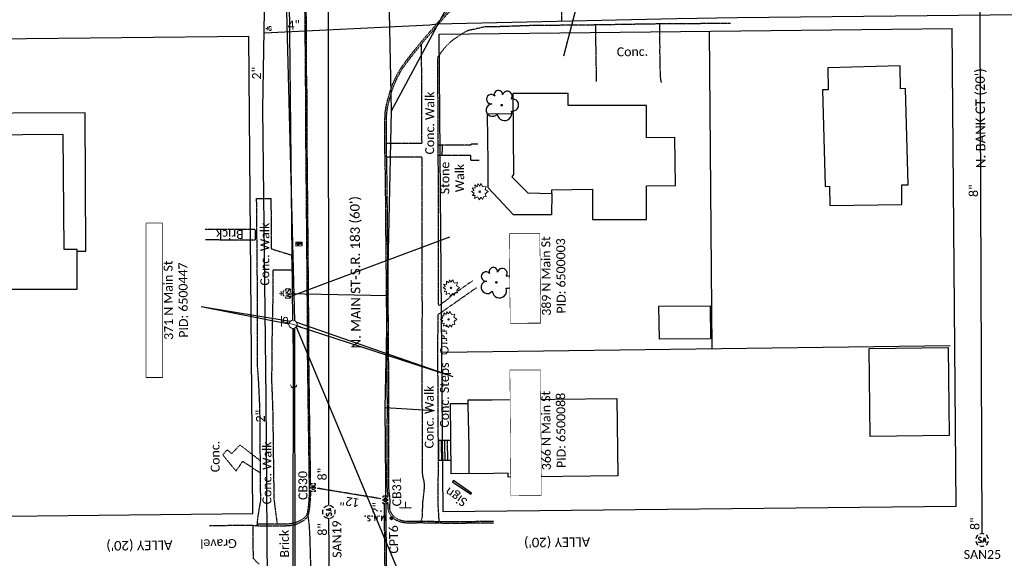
# Model space of a CAD drawing. Header units: feet. Extents: x 2296871 to 2305194, y 360020 to 364238.
# Tile 26 of 55: x 2301696 to 2302006, y 362025 to 362195. Entities that reach past the tile are written whole.
import ezdxf
from ezdxf.enums import TextEntityAlignment as Align

# ---------------------------------------------------------------- set-up
doc = ezdxf.new("R2010")
doc.units = ezdxf.units.FT
doc.header["$MEASUREMENT"] = 0
doc.set_wipeout_variables(frame=1)
for name, pattern in [('2', [0.1, 0.06, -0.04]), ('foctvex', [0]), ('gasex', [0]), ('OhDOT_USTN1', [0.055, 0.014, -0.041]), ('OhDOT_USTN3', [0.22, 0.165, -0.055]), ('OhDOT_USTN5', [0.11, 0.055, -0.055]), ('ohelecex', [0]), ('ohteleex', [0]), ('rowex', [0]), ('sanex', [0]), ('waterex', [0])]:
    doc.linetypes.add(name, pattern=pattern)
for name, color, linetype in [('BD_X_Building', 231, 'Continuous'), ('BD_X_Porch_or_Deck', 7, 'Continuous'), ('DR_X_Cells', 121, 'Continuous'), ('DR_X_Storm_Sewer', 151, 'OhDOT_USTN5'), ('DR_X_Text', 7, 'Continuous'), ('DV_X_Property_Line', 7, 'Continuous'), ('PV_X_Curb', 120, 'OhDOT_USTN1'), ('PV_X_Driveway', 7, 'OhDOT_USTN5'), ('PV_X_EOP', 7, 'OhDOT_USTN3'), ('PV_X_Steps', 120, 'OhDOT_USTN1'), ('PV_X_Text', 7, 'Continuous'), ('PV_X_Walk', 120, 'OhDOT_USTN5'), ('RD_X_Cells', 7, 'Continuous'), ('RW_X_Fee_RW', 6, 'rowex'), ('RW_X_Text', 7, 'Continuous'), ('SN_X_Private', 40, 'Continuous'), ('SN_X_Public', 3, 'Continuous'), ('SN_X_Text', 7, 'Continuous'), ('SV_P_Control_Cells_Set', 7, 'Continuous'), ('SV_X_Mon_Cells_Found', 7, 'Continuous'), ('SV_X_Text', 7, 'Continuous'), ('SV_X_Text_Name', 7, 'Continuous'), ('SV_X_Text_Name_MASK', 7, 'Continuous'), ('UT_X_Electric_Cells', 1, 'Continuous'), ('UT_X_Gas', 2, 'gasex'), ('UT_X_Gas_Cells', 2, 'Continuous'), ('UT_X_Gas_Service_Line', 2, '2'), ('UT_X_Gas_Text', 7, 'Continuous'), ('UT_X_Misc_Cells', 7, 'Continuous'), ('UT_X_Overhead_Electric', 1, 'ohelecex'), ('UT_X_Overhead_Telecom', 30, 'ohteleex'), ('UT_X_Sanitary_Cells', 3, 'Continuous'), ('UT_X_Sanitary_Line', 3, 'sanex'), ('UT_X_Sanitary_Text', 7, 'Continuous'), ('UT_X_Water', 133, 'waterex'), ('UT_X_Water_Cells', 131, 'Continuous'), ('VG_X_Cells', 3, 'Continuous')]:
    doc.layers.add(name, color=color, linetype=linetype)
doc.styles.add('Simplex Normal (0.14)', font='calibri.ttf', dxfattribs={"height": 0.14})
doc.styles.add('Straight Normal (0.14) Font 30', font='calibri.ttf', dxfattribs={"height": 0.14})
doc.styles.add('Straight-Normal', font='calibri.ttf', dxfattribs={"height": 0.14})

# ---------------------------------------------------------------- blocks, each defined once
blk = doc.blocks.new('smh')
at = {"linetype": 'Continuous', "flags": 128}
for points in [[(-0.33, 0.69), (-0.36, 0.71), (-0.4, 0.74), (-0.51, 0.78), (-0.65, 0.8), (-0.75, 0.8), (-0.79, 0.8), (-0.95, 0.76), (-1.09, 0.69), (-1.18, 0.59), (-1.2, 0.49), (-1.2, 0.41), (-1.18, 0.31), (-1.08, 0.22), (-0.38, -0.16), (-0.32, -0.21), (-0.29, -0.26), (-0.27, -0.33), (-0.27, -0.41), (-0.28, -0.48), (-0.29, -0.53), (-0.32, -0.6), (-0.34, -0.65), (-0.37, -0.69), (-0.41, -0.72), (-0.45, -0.75), (-0.5, -0.77), (-0.53, -0.79), (-0.65, -0.8), (-0.82, -0.8), (-0.94, -0.77), (-1.1, -0.69), (-1.2, -0.61)], [(0.21, -0.8), (0.71, 0.8), (1.2, -0.8)], [(1.08, -0.42), (0.34, -0.42)]]:
    blk.add_lwpolyline(points, dxfattribs=at)
at = {"linetype": 'Continuous'}
for start, end in [(130.0806, 170.0721), (70.0577, 110.1061), (10.0169, 50.0392), (190.0169, 230.0392), (250.0577, 290.0473), (310.0114, 350.0264)]:
    blk.add_arc((0, 0), 2, start, end, dxfattribs=at)
blk = doc.blocks.new('ODOT SANITARY MANHOLE')
blk.add_blockref('smh', (0, 0))
blk = doc.blocks.new('GCB-X')
at = {"layer": 'DR_X_Cells', "color": 121, "linetype": 'Continuous'}
for p, q in [((-0.062, 0.037), (-0.037, 0.037)), ((-0.062, 0.012), (-0.062, 0.037)), ((-0.012, 0.037), (0.012, 0.037)), ((0.023, 0.019), (0.007, 0.019)), ((0.007, 0.019), (0.007, -0.02)), ((0.007, 0.001), (0.024, 0.001)), ((0.037, 0.037), (0.062, 0.037)), ((0.062, 0.012), (0.062, 0.037)), ((-0.062, -0.037), (-0.062, -0.012)), ((-0.062, -0.037), (-0.037, -0.037)), ((-0.012, -0.037), (0.012, -0.037)), ((0.007, -0.02), (0.024, -0.02)), ((0.037, -0.037), (0.062, -0.037)), ((0.062, -0.037), (0.062, -0.012))]:
    blk.add_line(p, q, dxfattribs=at)
at = {"layer": 'DR_X_Cells', "color": 121, "linetype": 'Continuous', "extrusion": (0, 0, -1)}
for centre, radius, start, end in [((-0.014, 0), 0.0458, 344.8107, 15.1893), ((0.018, 0.007), 0.0127, 21.5603, 158.4397), ((-0.02, 0.01), 0.00986, 106.9987, 243.1793), ((-0.02, -0.01), 0.0117, 112.0547, 247.9453)]:
    blk.add_arc(centre, radius, start, end, dxfattribs=at)
at = {"layer": 'DR_X_Cells', "color": 121, "linetype": 'Continuous'}
blk.add_arc((-0.018, -0.007), 0.0127, 201.5603, 338.4397, dxfattribs=at)
blk = doc.blocks.new('ODOT STORM CATCH BASIN SQUARE')
blk.add_blockref('GCB-X', (0, 0))
blk = doc.blocks.new('TREE')
at = {"linetype": 'Continuous'}
blk.add_circle((0, 0), 0.012, dxfattribs=at)
for centre, radius, start, end in [((-0.165, 0.093), 0.0735, 39.0625, 279.5412), ((-0.049, 0.168), 0.0658, 354.0047, 205.9741), ((0.091, 0.141), 0.0776, 323.83, 165.0376), ((-0.143, -0.077), 0.0987, 96.1722, 320.5737), ((0.173, 0.002), 0.0957, 259.1453, 101.4596), ((0.047, -0.13), 0.114, 184.9476, 19.4572)]:
    blk.add_arc(centre, radius, start, end, dxfattribs=at)
blk = doc.blocks.new('SGN1P_anno')
at = {"layer": 'SN_X_Public', "color": 3, "linetype": 'Continuous', "lineweight": 0}
for p, q in [((0, 0), (-0.96, 0)), ((0, 0.96), (0, -0.96))]:
    blk.add_line(p, q, dxfattribs=at)
blk = doc.blocks.new('SHRUB')
at = {"layer": 'VG_X_Cells', "color": 3, "linetype": 'Continuous', "lineweight": 0, "flags": 128}
blk.add_lwpolyline([(-0.004, 0.09), (0.026, 0.127), (0.047, 0.075), (0.101, 0.084), (0.084, 0.033), (0.132, 0.003), (0.089, -0.034), (0.101, -0.079), (0.064, -0.076), (0.047, -0.121), (0.026, -0.087), (-0.008, -0.128), (-0.029, -0.083), (-0.08, -0.105), (-0.071, -0.058), (-0.111, -0.062), (-0.088, -0.022), (-0.126, 0.006), (-0.089, 0.019), (-0.119, 0.059), (-0.073, 0.054), (-0.074, 0.106), (-0.037, 0.077), (-0.026, 0.127), (-0.004, 0.09)], dxfattribs=at)
at = {"layer": 'VG_X_Cells', "color": 3, "linetype": 'Continuous', "lineweight": 0}
blk.add_circle((0, 0), 0.0115, dxfattribs=at)
blk = doc.blocks.new('WSS')
at = {"layer": 'UT_X_Water_Cells', "color": 133, "linetype": 'Continuous', "lineweight": 0}
for p, q in [((0.032, 0.106), (-0.032, 0.106)), ((0, 0.074), (0, 0.138)), ((0.02, 0.008), (0.055, -0.01))]:
    blk.add_line(p, q, dxfattribs=at)
at = {"layer": 'UT_X_Water_Cells', "color": 133, "linetype": 'Continuous', "lineweight": 0, "flags": 128}
for points in [[(-0.059, 0.045), (-0.074, 0.03), (-0.074, -0.03), (-0.059, -0.045)], [(-0.055, 0.035), (-0.041, -0.041), (-0.027, 0.035), (-0.013, -0.041), (0.001, 0.035)], [(0.045, 0.059), (0.03, 0.074), (-0.03, 0.074), (-0.045, 0.059)], [(0.059, -0.045), (0.074, -0.03), (0.074, 0.03), (0.059, 0.045)], [(-0.045, -0.059), (-0.03, -0.074), (0.03, -0.074), (0.045, -0.059)]]:
    blk.add_lwpolyline(points, dxfattribs=at)
at = {"layer": 'UT_X_Water_Cells', "color": 133, "linetype": 'Continuous', "lineweight": 0, "extrusion": (0, 0, -1)}
for centre, radius, start, end in [((-0.028, 0.02), 0.0135, 303.6324, 53.7413), ((-0.039, -0.005), 0.04, 61.3463, 118.6537), ((-0.037, -0.009), 0.0316, 235.6037, 316.3305), ((-0.044, -0.022), 0.017, 132.0642, 228.5117)]:
    blk.add_arc(centre, radius, start, end, dxfattribs=at)
blk = doc.blocks.new('GMRK')
at = {"layer": 'UT_X_Gas_Cells', "color": 2, "linetype": 'Continuous', "lineweight": 0}
for p, q in [((0, 0), (-0.048, 0)), ((0, -0.05), (0, 0.05))]:
    blk.add_line(p, q, dxfattribs=at)
at = {"layer": 'UT_X_Gas_Cells', "color": 2, "linetype": 'Continuous', "lineweight": 0, "flags": 128}
blk.add_lwpolyline([(0.124, 0.038), (0.123, 0.043), (0.12, 0.048), (0.115, 0.053), (0.108, 0.058), (0.103, 0.06), (0.099, 0.061), (0.093, 0.062), (0.082, 0.062), (0.077, 0.061), (0.074, 0.06), (0.07, 0.058), (0.062, 0.053), (0.057, 0.046), (0.054, 0.038), (0.052, 0.027), (0.05, 0.011), (0.05, -0.009), (0.051, -0.026), (0.055, -0.039), (0.061, -0.051), (0.066, -0.055), (0.072, -0.059), (0.082, -0.063), (0.093, -0.063), (0.104, -0.061), (0.108, -0.059), (0.112, -0.057), (0.116, -0.053), (0.12, -0.047), (0.124, -0.038), (0.124, -0.013), (0.103, -0.013)], dxfattribs=at)
blk = doc.blocks.new('ODOT MISC MAILBOX')
at = {"color": 230, "linetype": 'Continuous', "lineweight": 13, "flags": 128}
blk.add_lwpolyline([(-0.1, 0.061), (0.1, 0.061), (0.1, -0.061), (-0.1, -0.061), (-0.1, 0.061)], close=True, dxfattribs=at)
for points in [[(-0.065, -0.04), (-0.065, 0.04), (-0.036, -0.04), (-0.008, 0.04), (-0.008, -0.04)], [(0.051, 0.003), (0.054, 0.007), (0.056, 0.009), (0.057, 0.01), (0.058, 0.012), (0.059, 0.014), (0.06, 0.016), (0.061, 0.02), (0.061, 0.022), (0.061, 0.025), (0.061, 0.029), (0.059, 0.032), (0.057, 0.034), (0.054, 0.037), (0.052, 0.038), (0.05, 0.039), (0.047, 0.04), (0.016, 0.04), (0.016, -0.04), (0.051, -0.04), (0.055, -0.037), (0.059, -0.034), (0.062, -0.029), (0.064, -0.024), (0.065, -0.018), (0.065, -0.014), (0.064, -0.01), (0.061, -0.005), (0.058, -0.001), (0.051, 0.003), (0.016, 0.003)]]:
    blk.add_lwpolyline(points, dxfattribs=at)
at = {"color": 230, "linetype": 'Continuous', "lineweight": 30}
blk.add_point((0, 0), dxfattribs=at)
blk = doc.blocks.new('DM_anno')
at = {"layer": 'UT_X_Misc_Cells', "linetype": 'foctvex', "true_color": 0xa56100}
h = blk.add_hatch(color=44, dxfattribs=at)
edge = h.paths.add_edge_path()
edge.add_arc((0, 0), 0.12, 0, 360)
at = {"layer": 'UT_X_Misc_Cells', "color": 44, "linetype": 'Continuous', "lineweight": 0, "true_color": 0xa56100}
blk.add_circle((0, 0), 0.12, dxfattribs=at)
blk.add_arc((0.48, 0), 0.48, 90, 270, dxfattribs=at)
blk = doc.blocks.new('ODOT Elec Tele Pole')
at = {"layer": 'UT_X_Electric_Cells', "linetype": 'Continuous', "lineweight": 13}
for p, q in [((0.128, 0.18), (-0.032, 0.18)), ((0.048, 0.18), (-0.032, -0.12)), ((0.023, 0.086), (0.083, 0.086)), ((0.04, 0.15), (0.083, 0.15))]:
    blk.add_line(p, q, dxfattribs=at)
at = {"layer": 'UT_X_Electric_Cells', "linetype": 'Continuous', "lineweight": 0}
blk.add_circle((0, 0), 0.065, dxfattribs=at)
at = {"layer": 'UT_X_Electric_Cells', "linetype": 'Continuous', "lineweight": 13, "extrusion": (0, 0, -1)}
blk.add_arc((-0.083, 0.118), 0.0319, 88.8767, 271.1233, dxfattribs=at)
blk = doc.blocks.new('IPF')
at = {"layer": 'SV_X_Mon_Cells_Found', "color": 7, "linetype": 'Continuous', "lineweight": 0, "flags": 128}
for points in [[(0.101, 0.04), (0.118, 0.04)], [(0.11, -0.04), (0.11, 0.04)], [(0.188, -0.04), (0.188, 0.04), (0.214, 0.04), (0.217, 0.039), (0.221, 0.038), (0.223, 0.037), (0.224, 0.036), (0.226, 0.032), (0.228, 0.029), (0.229, 0.024), (0.229, 0.017), (0.229, 0.014), (0.227, 0.01), (0.225, 0.006), (0.223, 0.004), (0.221, 0.003), (0.219, 0.002), (0.214, 0.001), (0.188, 0.001)], [(0.338, 0.04), (0.3, 0.04), (0.3, -0.04)], [(0.3, 0.001), (0.327, 0.001)], [(0.101, -0.04), (0.118, -0.04)], [(0.157, -0.029), (0.16, -0.029), (0.162, -0.031), (0.164, -0.033), (0.164, -0.036), (0.162, -0.039), (0.16, -0.04), (0.157, -0.04), (0.156, -0.039), (0.154, -0.036), (0.154, -0.033), (0.156, -0.031), (0.157, -0.029)], [(0.27, -0.029), (0.273, -0.029), (0.274, -0.031), (0.276, -0.033), (0.276, -0.036), (0.274, -0.039), (0.273, -0.04), (0.27, -0.04), (0.268, -0.039), (0.267, -0.036), (0.267, -0.033), (0.268, -0.031), (0.27, -0.029)], [(0.377, -0.029), (0.38, -0.029), (0.382, -0.031), (0.383, -0.033), (0.383, -0.036), (0.382, -0.039), (0.38, -0.04), (0.377, -0.04), (0.376, -0.039), (0.374, -0.036), (0.374, -0.033), (0.376, -0.031), (0.377, -0.029)]]:
    blk.add_lwpolyline(points, dxfattribs=at)
at = {"layer": 'SV_X_Mon_Cells_Found', "color": 7, "linetype": 'Continuous', "lineweight": 0}
blk.add_circle((0, 0), 0.06, dxfattribs=at)
blk = doc.blocks.new('MAGS')
at = {"layer": 'SV_P_Control_Cells_Set', "linetype": 'foctvex'}
h = blk.add_hatch(color=7, dxfattribs=at)
edge = h.paths.add_edge_path()
edge.add_arc((0, 0), 0.0249, 0, 360)
at = {"layer": 'SV_P_Control_Cells_Set', "color": 7, "linetype": 'Continuous', "lineweight": 0, "flags": 128}
for points in [[(0.105, -0.04), (0.105, 0.04), (0.13, -0.04), (0.154, 0.04), (0.154, -0.04)], [(0.223, -0.04), (0.223, 0.04), (0.264, -0.04), (0.264, 0.04)], [(0.372, 0.034), (0.371, 0.036), (0.369, 0.037), (0.364, 0.039), (0.358, 0.04), (0.354, 0.04), (0.352, 0.04), (0.345, 0.038), (0.339, 0.034), (0.335, 0.029), (0.334, 0.024), (0.334, 0.02), (0.335, 0.015), (0.339, 0.011), (0.37, -0.008), (0.372, -0.01), (0.373, -0.013), (0.375, -0.017), (0.375, -0.02), (0.374, -0.024), (0.373, -0.027), (0.372, -0.03), (0.371, -0.032), (0.37, -0.034), (0.369, -0.036), (0.367, -0.038), (0.365, -0.039), (0.363, -0.039), (0.358, -0.04), (0.35, -0.04), (0.345, -0.039), (0.338, -0.034), (0.334, -0.031)], [(0.193, -0.029), (0.195, -0.029), (0.197, -0.031), (0.199, -0.033), (0.199, -0.036), (0.197, -0.039), (0.195, -0.04), (0.193, -0.04), (0.191, -0.039), (0.189, -0.036), (0.189, -0.033), (0.191, -0.031), (0.193, -0.029)], [(0.303, -0.029), (0.306, -0.029), (0.308, -0.031), (0.31, -0.033), (0.31, -0.036), (0.308, -0.039), (0.306, -0.04), (0.303, -0.04), (0.302, -0.039), (0.3, -0.036), (0.3, -0.033), (0.302, -0.031), (0.303, -0.029)], [(0.413, -0.029), (0.415, -0.029), (0.417, -0.031), (0.419, -0.033), (0.419, -0.036), (0.417, -0.039), (0.415, -0.04), (0.413, -0.04), (0.411, -0.039), (0.409, -0.036), (0.409, -0.033), (0.411, -0.031), (0.413, -0.029)]]:
    blk.add_lwpolyline(points, dxfattribs=at)
at = {"layer": 'SV_P_Control_Cells_Set', "color": 7, "linetype": 'Continuous', "lineweight": 0}
blk.add_circle((0, 0), 0.0249, dxfattribs=at)

msp = doc.modelspace()

# ---------------------------------------------------------------- linework, layer by layer
at = {"layer": 'BD_X_Building'}
msp.add_lwpolyline([(2301975.53, 362143.04), (2301974.71, 362173.32), (2301973.05, 362173.3), (2301972.95, 362180.53), (2301950.26, 362179.92), (2301950.35, 362172.98), (2301948.51, 362172.96), (2301949.37, 362142.55), (2301950.77, 362142.58), (2301950.85, 362136.54), (2301973.55, 362136.85), (2301973.47, 362143), (2301975.53, 362143.04)], close=True, dxfattribs=at)
at = {"layer": 'BD_X_Building', "flags": 128}
for points in [[(2301893.17, 362132.11), (2301893.17, 362142.69), (2301902.29, 362142.8), (2301902.1, 362157.98), (2301893.17, 362157.87), (2301893.17, 362168), (2301868.44, 362168), (2301868.44, 362171.76), (2301851.01, 362171.76), (2301851.23, 362146.29), (2301850.78, 362145.51), (2301855.78, 362140.51), (2301863.35, 362140.35), (2301863.36, 362141.43), (2301876.19, 362141.7), (2301876.19, 362132.12), (2301893.17, 362132.11)], [(2301897.03, 362104.81), (2301913.18, 362104.97), (2301913.24, 362094.52), (2301897.19, 362094.46)], [(2301988.39, 362064.11), (2301963.57, 362063.84), (2301963.27, 362091.53), (2301988.09, 362091.79)], [(2301884.07, 362051.4), (2301849.56, 362051.04), (2301849.54, 362052.22), (2301844.96, 362052.18), (2301837.36, 362052.07), (2301837.34, 362057.48), (2301837.28, 362060.77), (2301837.05, 362073.64), (2301837.05, 362075.33), (2301844.6, 362075.33), (2301883.84, 362075.79), (2301884.07, 362051.4)]]:
    msp.add_lwpolyline(points, close=True, dxfattribs=at)
msp.add_lwpolyline([(2301679.44, 362110.17), (2301713.9, 362110.17), (2301713.9, 362122.66), (2301709.79, 362122.63), (2301709.55, 362158.87), (2301670.96, 362158.61), (2301671.07, 362142.03), (2301679.23, 362142.09), (2301679.44, 362110.17)], dxfattribs=at)
at = {"layer": 'BD_X_Porch_or_Deck'}
for points in [[(2301713.9, 362122.13), (2301716.65, 362122.13), (2301716.45, 362165.73), (2301670.91, 362165.53), (2301670.96, 362158.61)], [(2301863.35, 362140.35), (2301863.24, 362133.61), (2301851.32, 362133.61), (2301843.25, 362142.05), (2301843.25, 362150.17), (2301843.19, 362157.27), (2301843.12, 362165.37), (2301843.12, 362165.37), (2301851.06, 362165.49)], [(2301837.36, 362052.13), (2301831.69, 362052.08), (2301831.55, 362063.51), (2301831.42, 362074.16), (2301831.42, 362074.16), (2301837.05, 362074.22)]]:
    msp.add_lwpolyline(points, dxfattribs=at)
at = {"layer": 'DR_X_Storm_Sewer', "flags": 128}
for points in [[(2301809.53, 362044.21), (2301789.48, 362047.51)], [(2301812.58, 361843.37), (2301810.63, 362042.71)]]:
    msp.add_lwpolyline(points, dxfattribs=at)
at = {"layer": 'DV_X_Property_Line', "flags": 128}
for points in [[(2301912.91, 362191.44), (2301913.75, 362091.49)], [(2301828.76, 362090.36), (2301988.74, 362092.49)]]:
    msp.add_lwpolyline(points, dxfattribs=at)
at = {"layer": 'PV_X_Curb', "flags": 128}
for points in [[(2301811.83, 362044.96), (2301811.76, 362045.41), (2301811.63, 362046.54), (2301811.56, 362047.31), (2301811.54, 362048.28), (2301811.52, 362052.23), (2301811.52, 362062.13), (2301811.54, 362065.03), (2301811.57, 362074.93), (2301811.48, 362082.13), (2301811.47, 362090.15), (2301811.46, 362092.77), (2301811.45, 362096.53), (2301811.44, 362097.02), (2301811.4, 362099.98), (2301811.35, 362103.21), (2301811.31, 362110.66), (2301811.22, 362117.92), (2301811.14, 362126.16), (2301811.06, 362136.06), (2301811, 362142.67), (2301810.87, 362151.1), (2301810.77, 362153.88), (2301810.77, 362156.48), (2301810.75, 362162.6), (2301810.87, 362165.71), (2301811.16, 362167.59), (2301811.66, 362169.8), (2301812.53, 362172.77), (2301813.21, 362174.68), (2301814.27, 362176.97), (2301815.01, 362178.36), (2301815.87, 362179.84), (2301816.87, 362181.28), (2301819.47, 362184.67), (2301821.94, 362187.7), (2301822.67, 362188.57), (2301824.11, 362190.25), (2301827.49, 362194.19), (2301828.63, 362195.5), (2301829.42, 362196.38), (2301831.67, 362198.8), (2301834.56, 362201.81), (2301836.32, 362203.59), (2301837.33, 362204.6), (2301839.64, 362206.63), (2301841.34, 362207.97), (2301843.28, 362209.28), (2301844.47, 362210.01), (2301845.21, 362210.41), (2301845.99, 362210.8), (2301847.41, 362211.42), (2301848.81, 362211.92), (2301850.28, 362212.35), (2301852.07, 362212.78)], [(2301845.12, 362037.05), (2301835.13, 362036.97), (2301831.41, 362036.98), (2301829.54, 362036.96), (2301828.23, 362037), (2301827.79, 362037), (2301827.03, 362036.99), (2301823.2, 362037.08), (2301821.3, 362037.1), (2301820.02, 362037.06), (2301818.01, 362037.06), (2301817.15, 362037.1), (2301816.28, 362037.23), (2301815.52, 362037.45), (2301814.75, 362037.8), (2301813.97, 362038.31), (2301813.41, 362038.88), (2301812.97, 362039.4), (2301812.62, 362040.02), (2301812.41, 362040.62), (2301812.35, 362040.95), (2301812.35, 362042.23), (2301812.4, 362042.85), (2301812.39, 362044.63), (2301812.26, 362045.47), (2301812.13, 362046.59), (2301812.06, 362047.34), (2301812.04, 362048.29), (2301812.02, 362052.23), (2301812.02, 362062.13), (2301812.04, 362065.03), (2301812.07, 362074.94), (2301811.98, 362082.13), (2301811.97, 362090.15), (2301811.96, 362092.77), (2301811.95, 362096.54), (2301811.94, 362097.03), (2301811.9, 362099.99), (2301811.85, 362103.22), (2301811.81, 362110.66), (2301811.72, 362117.93), (2301811.64, 362126.16), (2301811.56, 362136.07), (2301811.5, 362142.68), (2301811.37, 362151.11), (2301811.27, 362153.89), (2301811.27, 362156.48), (2301811.25, 362162.59), (2301811.37, 362165.66), (2301811.65, 362167.49), (2301812.15, 362169.67), (2301813.01, 362172.61), (2301813.67, 362174.49), (2301814.72, 362176.75), (2301815.44, 362178.11), (2301816.29, 362179.58), (2301817.27, 362180.99), (2301819.86, 362184.36), (2301822.33, 362187.38), (2301823.05, 362188.25), (2301824.49, 362189.92), (2301827.87, 362193.86), (2301829, 362195.17), (2301829.79, 362196.04), (2301832.03, 362198.45), (2301834.92, 362201.46), (2301836.67, 362203.23), (2301837.68, 362204.23), (2301839.96, 362206.25), (2301841.64, 362207.56), (2301843.55, 362208.86), (2301844.72, 362209.58), (2301845.44, 362209.97), (2301846.2, 362210.35), (2301847.59, 362210.96), (2301848.96, 362211.44), (2301850.41, 362211.86), (2301852.16, 362212.28), (2301855.9, 362212.77), (2301859, 362213.14), (2301862.13, 362213.39), (2301866.86, 362213.82), (2301873.02, 362214.32), (2301874.3, 362214.44), (2301874.34, 362214.44)], [(2301787.42, 362048.74), (2301787.39, 362050.83), (2301787.31, 362056.44), (2301787.21, 362063.61), (2301787.09, 362071.49), (2301787.09, 362071.8), (2301786.99, 362079.67), (2301786.98, 362080.1), (2301786.94, 362083.15), (2301786.95, 362083.39), (2301786.88, 362087.02), (2301786.81, 362093.1), (2301786.8, 362099.82), (2301786.79, 362104.38), (2301786.73, 362112.5), (2301786.65, 362120.61), (2301786.62, 362124.76), (2301786.55, 362132.88), (2301786.54, 362133.86), (2301786.49, 362139.76), (2301786.41, 362147.23), (2301786.34, 362154.79), (2301786.32, 362157.65), (2301786.27, 362164.65), (2301786.31, 362171.18), (2301786.28, 362172.56), (2301786.19, 362176.03), (2301786.15, 362177.64), (2301786.15, 362185.76), (2301786.12, 362187.81), (2301786.06, 362195.93), (2301786.04, 362196.6), (2301785.97, 362201.38), (2301785.86, 362203.19), (2301785.64, 362204.87), (2301785.14, 362206.93), (2301784.66, 362206.82), (2301785.14, 362204.78), (2301785.37, 362203.14), (2301785.47, 362201.36), (2301785.54, 362196.59), (2301785.56, 362195.92), (2301785.62, 362187.81), (2301785.65, 362185.76), (2301785.65, 362177.64), (2301785.69, 362176.02), (2301785.78, 362172.55), (2301785.81, 362171.17), (2301785.77, 362164.65), (2301785.82, 362157.65), (2301785.84, 362154.79), (2301785.91, 362147.23), (2301785.99, 362139.76), (2301786.04, 362133.86), (2301786.05, 362132.87), (2301786.12, 362124.75), (2301786.15, 362120.61), (2301786.23, 362112.49), (2301786.29, 362104.38), (2301786.3, 362099.82), (2301786.31, 362093.1), (2301786.38, 362087.01), (2301786.45, 362083.41), (2301786.44, 362083.16), (2301786.48, 362080.09), (2301786.49, 362079.66), (2301786.59, 362071.79), (2301786.59, 362071.48), (2301786.71, 362063.6), (2301786.81, 362056.44), (2301786.89, 362050.82), (2301786.95, 362045.63), (2301786.83, 362043.68), (2301786.79, 362043.18), (2301786.65, 362041.57), (2301786.37, 362039.85), (2301786.13, 362039.04), (2301785.93, 362038.71), (2301785.2, 362038), (2301784.19, 362037.35), (2301783.01, 362036.8), (2301782.01, 362036.51), (2301780.65, 362036.28), (2301779.29, 362036.22), (2301776.97, 362036.23), (2301775.71, 362036.2), (2301770.67, 362036.21), (2301770.67, 362035.71), (2301775.72, 362035.7), (2301776.98, 362035.73), (2301779.3, 362035.72), (2301780.7, 362035.79), (2301782.12, 362036.02), (2301783.18, 362036.33), (2301784.43, 362036.91), (2301785.51, 362037.6), (2301786.33, 362038.39), (2301786.59, 362038.84), (2301786.86, 362039.73), (2301787.15, 362041.51), (2301787.29, 362043.14), (2301787.32, 362043.65), (2301787.45, 362045.62), (2301787.44, 362046.62)], [(2301845.13, 362036.55), (2301835.13, 362036.47), (2301831.41, 362036.48), (2301829.54, 362036.46), (2301828.21, 362036.5), (2301827.79, 362036.5), (2301827.03, 362036.49), (2301823.2, 362036.58), (2301821.3, 362036.6), (2301820.02, 362036.56), (2301818, 362036.56), (2301817.1, 362036.6), (2301816.17, 362036.75), (2301815.34, 362036.98), (2301814.51, 362037.36), (2301813.65, 362037.92), (2301813.04, 362038.54), (2301812.55, 362039.12), (2301812.16, 362039.81), (2301811.93, 362040.49), (2301811.85, 362040.9), (2301811.85, 362042.25), (2301811.88, 362042.71)]]:
    msp.add_lwpolyline(points, dxfattribs=at)
at = {"layer": 'PV_X_Driveway', "flags": 128}
for points in [[(2301877.42, 362175.6), (2301877.26, 362185.59), (2301877.13, 362193.36)], [(2301897.86, 362175.23), (2301897.63, 362176.24), (2301897.58, 362176.81), (2301897.52, 362177.79), (2301897.48, 362179.33), (2301897.38, 362184.75), (2301897.39, 362186.4), (2301897.38, 362189.67), (2301897.37, 362193.69)], [(2301771.59, 362056.17), (2301765.16, 362061.15), (2301762.58, 362058.42), (2301761.16, 362059.58), (2301759.73, 362058.08), (2301763.88, 362052.94), (2301766.05, 362056), (2301771.62, 362052.32)], [(2301769.26, 362035.75), (2301755.5, 362035.74)], [(2301771.16, 362023.62), (2301769.4, 362025.36), (2301769.27, 362035.31), (2301769.26, 362035.75), (2301770.67, 362035.77)]]:
    msp.add_lwpolyline(points, dxfattribs=at)
at = {"layer": 'PV_X_EOP', "flags": 128}
msp.add_lwpolyline([(2301787.66, 362019.46), (2301787.7, 362019.57), (2301787.46, 362023.65), (2301787.19, 362033.08), (2301787.01, 362035.91), (2301786.64, 362038.8)], dxfattribs=at)
at = {"layer": 'PV_X_Steps'}
for points in [[(2301831.56, 362062.57), (2301827.67, 362062.54), (2301827.7, 362056.32), (2301831.64, 362056.35)], [(2301828.69, 362056.33), (2301828.61, 362062.55)], [(2301829.53, 362062.55), (2301829.65, 362056.34)], [(2301830.61, 362056.35), (2301830.47, 362062.56)]]:
    msp.add_lwpolyline(points, dxfattribs=at)
at = {"layer": 'PV_X_Walk', "flags": 128}
for points in [[(2301919.58, 362193.84), (2301909.58, 362193.77), (2301907.35, 362193.75), (2301897.27, 362193.69), (2301887.3, 362193.53), (2301877.3, 362193.36), (2301877.17, 362193.36), (2301867.16, 362193.26), (2301856.99, 362193.17), (2301847.1, 362192.83), (2301842.16, 362192.75), (2301836.96, 362191.58), (2301836.14, 362191.18), (2301834.45, 362190.18), (2301832.11, 362188.56), (2301831.16, 362187.77), (2301830.27, 362186.91), (2301829.21, 362185.69), (2301827.73, 362183.72), (2301827.35, 362183.05), (2301827.37, 362178.01), (2301827.41, 362168.02), (2301827.43, 362162.87), (2301827.48, 362152.87), (2301827.54, 362142.86), (2301827.54, 362133.09), (2301827.55, 362123.09), (2301827.56, 362113.08), (2301827.54, 362108), (2301827.61, 362105.36), (2301827.97, 362105.13), (2301831.32, 362107.6), (2301831.19, 362107.78), (2301838.46, 362112.93)], [(2301811.27, 362156.12), (2301822.47, 362156.12), (2301822.43, 362162.85), (2301822.41, 362167.99), (2301822.37, 362177.99), (2301822.35, 362183.03), (2301822.35, 362187.41)], [(2301840.07, 362155.81), (2301837.84, 362155.81), (2301837.84, 362155.48), (2301827.85, 362155.54), (2301827.47, 362155.55)], [(2301828.84, 362155.54), (2301828.84, 362153.48), (2301828.7, 362153.48), (2301828.69, 362152.29)], [(2301822.2, 362037.09), (2301822.44, 362037.98), (2301822.57, 362038.46), (2301822.6, 362039.33), (2301822.76, 362043.15), (2301823.16, 362046.77), (2301823.24, 362047.56), (2301823.22, 362048.53), (2301823.19, 362049.57), (2301822.87, 362050.82), (2301822.68, 362051.87), (2301822.65, 362052.96), (2301822.61, 362062.96), (2301822.57, 362073.18), (2301822.5, 362083.17), (2301822.47, 362088), (2301822.51, 362098.02), (2301822.62, 362104.02), (2301822.54, 362108.02), (2301822.56, 362113.1), (2301822.55, 362123.09), (2301822.54, 362133.08), (2301822.54, 362142.86), (2301822.49, 362151.71), (2301811.35, 362151.71)], [(2301840.47, 362150.65), (2301837.8, 362150.65), (2301837.8, 362152.29), (2301827.81, 362152.29), (2301827.49, 362152.29)], [(2301770.57, 362035.76), (2301770.87, 362038.72), (2301771.7, 362043.67), (2301771.61, 362053.66), (2301771.53, 362063.66), (2301771.45, 362072.68), (2301771.05, 362081.11), (2301770.68, 362086.31), (2301770.68, 362096.31), (2301770.68, 362108.92), (2301770.59, 362118.72), (2301770.5, 362128.72), (2301770.41, 362138.72), (2301774.9, 362138.78), (2301774.95, 362132.9), (2301775.02, 362122.9), (2301781.42, 362120.92), (2301781.49, 362116.22), (2301775.53, 362116.22), (2301775.53, 362108.93), (2301775.31, 362098.94), (2301775.26, 362096.63), (2301775.2, 362091.05), (2301775.16, 362086.25), (2301775.11, 362081.33), (2301775.44, 362072.93), (2301775.54, 362067.82), (2301775.59, 362062.3), (2301775.73, 362052.34), (2301775.85, 362044.06), (2301776.87, 362036.23)], [(2301754.19, 362129.05), (2301764.19, 362129.05), (2301769.97, 362129.05), (2301770, 362125.66), (2301760, 362125.67), (2301754.2, 362125.68)], [(2301827.89, 362037), (2301827.64, 362041), (2301827.52, 362042.97), (2301827.53, 362047.91), (2301827.65, 362052.98), (2301827.61, 362062.98), (2301827.57, 362073.2), (2301827.5, 362083.2), (2301827.47, 362088.03), (2301827.51, 362098), (2301827.6, 362102.26), (2301835.79, 362107.99), (2301839.67, 362110.71)]]:
    msp.add_lwpolyline(points, dxfattribs=at)
at = {"layer": 'RW_X_Fee_RW', "flags": 128}
for points in [[(2301827.91, 362190.52), (2301989.31, 362192.27)], [(2301829.18, 362040.07), (2301827.91, 362190.52)], [(2301990.62, 362041.82), (2301989.31, 362192.27)], [(2301607.93, 362188.13), (2301767.92, 362189.87)], [(2301769.18, 362039.42), (2301672.16, 362038.45), (2301609.19, 362037.83), (2301607.93, 362188.13)], [(2301769.18, 362039.42), (2301767.92, 362189.87)], [(2301990.62, 362041.82), (2301829.18, 362040.07)], [(2301769.18, 362039.42), (2301769.18, 362039.42)]]:
    msp.add_lwpolyline(points, dxfattribs=at)
at = {"layer": 'SN_X_Private', "flags": 128}
msp.add_lwpolyline([(2301832.29, 362049.85), (2301832.09, 362049.58), (2301837.79, 362045.64), (2301838.05, 362046.02), (2301832.38, 362049.95)], close=True, dxfattribs=at)
at = {"layer": 'SV_X_Text_Name_MASK'}
for points in [[(2301735.66, 362130.89), (2301735.66, 362082.52), (2301740.73, 362082.52), (2301740.73, 362130.89)], [(2301859.74, 362099.63), (2301859.5, 362127.61), (2301850.05, 362127.53), (2301850.29, 362099.55)], [(2301860.03, 362045.3), (2301859.69, 362084.67), (2301850.2, 362084.59), (2301850.53, 362045.22)]]:
    msp.add_lwpolyline(points, close=True, dxfattribs=at)
at = {"layer": 'UT_X_Gas', "flags": 128}
for points in [[(2301772.79, 362190.87), (2301824.9, 362193.44), (2301827.13, 362193.7), (2301902.61, 362195.35), (2301921.71, 362195.72), (2302598.99, 362202.91), (2302619.1, 362201.72), (2302632.56, 362201.74), (2302643.83, 362202.49), (2302649.16, 362203.07), (2303246.6, 362209.14), (2303311.04, 362210.61), (2303395.81, 362210.42), (2303445.16, 362209.52), (2303485.35, 362210.12), (2303530.31, 362210.38), (2303554.76, 362210.36), (2303593.21, 362211.19), (2303662.11, 362212.75), (2303695.58, 362212.77), (2303735.06, 362213.36), (2303784.62, 362214.36), (2303811.68, 362215.19), (2303838.02, 362214.67), (2303875.3, 362215.43), (2303917.3, 362215.05), (2303972.58, 362215.34), (2304075.44, 362216.25), (2304104.03, 362216.67), (2304142.03, 362216.68), (2304183.96, 362217.55), (2304245.48, 362217.15), (2304287.23, 362218.16), (2304340.14, 362219.65), (2304379.55, 362220.13), (2304423.36, 362221.34), (2304467.76, 362223.97), (2304503.52, 362229.16), (2304542.51, 362233.59), (2304572.69, 362236.39), (2304602.18, 362237.84), (2304634.79, 362238.31), (2304632.96, 362260.55), (2304621.31, 362301.47), (2304615.84, 362387.06), (2304619.25, 362457.01), (2304619.37, 362523.24), (2304620.77, 362655.85), (2304621.86, 362779.83), (2304622.72, 362898.51), (2304622.9, 363003.54), (2304623.37, 363096.24), (2304624.3, 363189.54), (2304624.32, 363243.83), (2304624.97, 363348.77), (2304625.89, 363407.3), (2304626.71, 363522.37), (2304627.43, 363634.88), (2304628.03, 363752.22)], [(2301786.46, 360800.71), (2301783.63, 361136.44), (2301784.02, 361143.61), (2301784.48, 361163.63), (2301784.75, 361199.89), (2301783.93, 361340.84), (2301782.25, 361414.15), (2301781.91, 361479.56), (2301779.96, 361510.8), (2301778.46, 361553.41), (2301777.37, 361599.67), (2301776.66, 361652.8), (2301775.71, 361756.61), (2301773.99, 361889.38), (2301774.09, 361989.44), (2301773.4, 362075.74), (2301772.37, 362166.93), (2301773.24, 362216.32), (2301771.88, 362265.5), (2301781.28, 362265.58), (2301779.89, 362430.01)]]:
    msp.add_lwpolyline(points, dxfattribs=at)
at = {"layer": 'UT_X_Gas_Service_Line', "flags": 128}
msp.add_lwpolyline([(2301865.18, 362246.58), (2301865.31, 362244.76), (2301866.42, 362194.56)], dxfattribs=at)
at = {"layer": 'UT_X_Misc_Cells', "flags": 128}
msp.add_lwpolyline([(2301782.09, 362079.16), (2301781.87, 362097.81)], dxfattribs=at)
at = {"layer": 'UT_X_Overhead_Electric', "ltscale": 0.8, "flags": 128}
for points in [[(2301884.97, 362252.54), (2301867.03, 362183.58)], [(2301781.85, 362100.41), (2301780.19, 362251.46)], [(2301752.99, 362104.75), (2301780.57, 362099.3)], [(2301781.89, 362019.08), (2301781.97, 362097.81)], [(2301783.08, 362098.68), (2301832.2, 362082.73)]]:
    msp.add_lwpolyline(points, dxfattribs=at)
at = {"layer": 'UT_X_Overhead_Telecom', "ltscale": 0.77, "flags": 128}
for points in [[(2301782.47, 362100.25), (2301779.69, 362205.86)], [(2301780.69, 362107.81), (2301831.22, 362126.65)], [(2301752.99, 362104.75), (2301780.99, 362100.08)], [(2301782.59, 362019.01), (2301782.45, 362097.95)], [(2301782.9, 362098.33), (2301819.79, 362009.87)], [(2301782.95, 362099.81), (2301832.2, 362082.73)]]:
    msp.add_lwpolyline(points, dxfattribs=at)
at = {"layer": 'UT_X_Sanitary_Line', "flags": 128}
for points in [[(2301793.13, 362042.06), (2301792.93, 362429.53)], [(2301998.79, 362033.24), (2301997.94, 362246.52)], [(2301797.02, 361646.6), (2301793.15, 362038.06)]]:
    msp.add_lwpolyline(points, dxfattribs=at)
at = {"layer": 'UT_X_Water'}
for points in [[(2301822.33, 361352.17), (2301814.9, 361607.27), (2301814.12, 361708.71), (2301812.25, 361841.29), (2301812.28, 361843.15), (2301811.87, 361956.26), (2301810.85, 362072.87), (2301812.89, 362166.3), (2301809.1, 362352.78), (2301811.59, 362418.91), (2301813.91, 362430.38)], [(2301780.28, 362108.83), (2301811.62, 362108.15)], [(2301826.42, 362071.93), (2301810.85, 362072.87)]]:
    msp.add_lwpolyline(points, dxfattribs=at)
at = {"layer": 'UT_X_Water', "flags": 128}
msp.add_lwpolyline([(2301812.89, 362166.3), (2301835.68, 362208.87), (2301958.88, 362214.2), (2302176.71, 362217.97), (2302601.03, 362222.56), (2302960.16, 362224.56), (2302985.76, 362223.41), (2303268.27, 362227.45), (2303269.31, 362227.47), (2303774.71, 362231.54), (2303988.37, 362232.98), (2304190.92, 362235.42), (2304405.75, 362235.42), (2304686.61, 362245.13)], dxfattribs=at)

# ---------------------------------------------------------------- block references
at = {"layer": 'DR_X_Cells', "xscale": 20, "yscale": 20}
for p, rotation in [((2301788.2, 362047.69), 90.63474082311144), ((2301810.96, 362043.84), 90.2108593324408)]:
    msp.add_blockref('ODOT STORM CATCH BASIN SQUARE', p, dxfattribs=dict(at, rotation=rotation))
at = {"layer": 'RD_X_Cells', "xscale": 10.00000000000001, "yscale": 10.00000000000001, "zscale": 10.00000000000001, "rotation": 180.4551223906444}
msp.add_blockref('ODOT MISC MAILBOX', (2301783.75, 362124.4), dxfattribs=at)
at = {"layer": 'SN_X_Public', "xscale": 1.999999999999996, "yscale": 1.999999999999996, "zscale": 1.999999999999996, "rotation": 270.1753375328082}
msp.add_blockref('SGN1P_anno', (2301817.29, 362041.34), dxfattribs=at)
at = {"layer": 'SV_P_Control_Cells_Set', "color": 7, "linetype": 'Continuous', "lineweight": 0, "xscale": 20, "yscale": 20, "zscale": 20, "rotation": 180.4828923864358}
msp.add_blockref('MAGS', (2301812.84, 362038.11), dxfattribs=at)
at = {"layer": 'SV_X_Mon_Cells_Found', "xscale": 20, "yscale": 20, "zscale": 20, "rotation": 90}
msp.add_blockref('IPF', (2301829.46, 362090.95), dxfattribs=at)
at = {"layer": 'UT_X_Electric_Cells', "xscale": 20.00000000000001, "yscale": 20.00000000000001, "zscale": 20.00000000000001, "rotation": 90}
msp.add_blockref('ODOT Elec Tele Pole', (2301781.86, 362099.11), dxfattribs=at)
at = {"layer": 'UT_X_Gas_Cells', "xscale": 10, "yscale": 10, "zscale": 10, "rotation": 358.9862675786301}
msp.add_blockref('GMRK', (2301773.77, 362192.27), dxfattribs=at)
at = {"layer": 'UT_X_Misc_Cells', "xscale": 2, "yscale": 2, "zscale": 2, "rotation": 90.66328215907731}
msp.add_blockref('DM_anno', (2301782.09, 362079.16), dxfattribs=at)
at = {"layer": 'UT_X_Sanitary_Cells', "rotation": 90.48277777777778}
msp.add_blockref('ODOT SANITARY MANHOLE', (2301793.13, 362040.06), dxfattribs=at)
at = {"layer": 'UT_X_Sanitary_Cells'}
msp.add_blockref('ODOT SANITARY MANHOLE', (2301998.8, 362031.24), dxfattribs=at)
at = {"layer": 'UT_X_Water_Cells', "xscale": 20, "yscale": 20, "rotation": 88.7529912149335}
msp.add_blockref('WSS', (2301780.28, 362108.83), dxfattribs=at)
at = {"layer": 'VG_X_Cells', "xscale": 20, "yscale": 20, "zscale": 20}
for name, p in [('TREE', (2301847.51, 362168.12)), ('SHRUB', (2301840.62, 362140.87)), ('TREE', (2301845.9, 362112.34)), ('SHRUB', (2301831.64, 362110.61)), ('SHRUB', (2301830.83, 362100.67))]:
    msp.add_blockref(name, p, dxfattribs=at)

# ---------------------------------------------------------------- texts
at = {"layer": 'DR_X_Text', "char_height": 2.8, "attachment_point": 5, "style": 'Simplex Normal (0.14)'}
for s, insert, rotation in [('CB30', (2301784.98, 362048.39), 90.6347), ('CB31', (2301814.52, 362046.39), 90.2109), ('12"', (2301799.74, 362043.27), 170.654), ('?"', (2301808.38, 362041.32), 90.5616)]:
    msp.add_mtext(s, dxfattribs=dict(at, insert=insert, rotation=rotation))
at = {"layer": 'PV_X_Text', "char_height": 2.8, "attachment_point": 5, "style": 'Straight-Normal'}
for s, insert, rotation in [('Conc.', (2301888.71, 362184.96), 0.9573), ('Brick', (2301761.95, 362127.43), 180.0089), ('Conc. Walk', (2301773.01, 362121.21), 89.8547), ('Conc.', (2301757.35, 362057.51), 90.508), ('Conc. Walk', (2301773.68, 362052.35), 89.8547), ('Brick', (2301779.17, 362030.08), 90.508), ('Gravel', (2301758.42, 362030.08), 180.508)]:
    msp.add_mtext(s, dxfattribs=dict(at, insert=insert, rotation=rotation))
at = {"layer": 'PV_X_Text', "char_height": 2.8, "width": 23.4667, "attachment_point": 5, "rotation": 89.8547, "style": 'Straight-Normal'}
for s, insert in [('Conc. Walk', (2301824.92, 362162.5)), ('Stone\\PWalk', (2301832.01, 362145.19)), ('Conc. Walk', (2301824.77, 362069.96))]:
    msp.add_mtext(s, dxfattribs=dict(at, insert=insert))
at = {"layer": 'PV_X_Text', "insert": (2301829.89, 362076.85), "char_height": 2.8, "width": 26.6038, "attachment_point": 5, "rotation": 90, "line_spacing_factor": 0.8, "style": 'Straight-Normal'}
msp.add_mtext('Conc. Steps', dxfattribs=at)
at = {"layer": 'RW_X_Text', "style": 'Simplex Normal (0.14)'}
for s, rotation, p in [("N. BANK CT (20')", 90.5009, (2301998.24, 362164)), ("N. MAIN ST-S.R. 183 (60')", 90.4829, (2301801.5, 362115.5)), ("ALLEY (20')", 180.6213, (2301865, 362030.5)), ("ALLEY (20')", 180.6213, (2301733.5, 362029.5))]:
    msp.add_text(s, height=3, rotation=rotation, dxfattribs=at).set_placement(p, align=Align.MIDDLE_CENTER)
at = {"layer": 'SN_X_Text', "insert": (2301833.38, 362045.05), "char_height": 2.8, "attachment_point": 5, "rotation": 145.365, "style": 'Straight-Normal'}
msp.add_mtext('Sign', dxfattribs=at)
at = {"layer": 'SV_X_Text', "style": 'Straight Normal (0.14) Font 30'}
msp.add_text('CPT6', height=2.8, rotation=90.4829, dxfattribs=at).set_placement((2301813.53, 362031.41, -18.26), align=Align.MIDDLE_CENTER)
at = {"layer": 'SV_X_Text_Name', "char_height": 2.8, "width": 77.9146, "attachment_point": 5, "rotation": 90.4829, "style": 'Simplex Normal (0.14)'}
for s, insert in [('Frank Jr & Cheryl Schubert\\P371 N Main St\\P\\pxqc;PID: 6500447', (2301742.64, 362106.71)), ('Paul & Trisha\\PDagenhard\\P389 N Main St\\P\\pxqc;PID: 6500003', (2301859.22, 362114.31)), ('Finnicum Hometown\\PAgency LLC\\P366 N Main St\\P\\pxqc;PID: 6500088', (2301859.22, 362065.67))]:
    msp.add_mtext(s, dxfattribs=dict(at, insert=insert))
at = {"layer": 'UT_X_Gas_Text', "style": 'Straight Normal (0.14) Font 30'}
for s, rotation, p in [('4"', 2.8241, (2301782.12, 362193.34)), ('2"', 88.9863, (2301770.4, 362178.18)), ('2"', 90.4581, (2301771.6, 362070.23))]:
    msp.add_text(s, height=2.8, rotation=rotation, dxfattribs=at).set_placement(p, align=Align.MIDDLE_CENTER)
at = {"layer": 'UT_X_Sanitary_Text', "char_height": 2.8, "attachment_point": 5, "style": 'Simplex Normal (0.14)'}
for s, insert, rotation in [('8"', (2301996.11, 362141.18), 90.2299), ('8"', (2301791.08, 362051.97), 90.0294), ('8"', (2301791.13, 362034.56), 90.5655), ('SAN19', (2301795.69, 362031.5), 90.4828), ('8"', (2301996.54, 362036.36), 90.2299)]:
    msp.add_mtext(s, dxfattribs=dict(at, insert=insert, rotation=rotation))
at = {"layer": 'UT_X_Sanitary_Text', "insert": (2301998.88, 362026.67), "char_height": 2.8, "attachment_point": 5, "style": 'Simplex Normal (0.14)'}
msp.add_mtext('SAN25', dxfattribs=at)

# ---------------------------------------------------------------- next in the draw order: wipeouts: each hides what was drawn before it
for points in [[(2301735.66, 362130.89), (2301735.66, 362082.52), (2301740.73, 362082.52), (2301740.73, 362130.89)], [(2301859.74, 362099.63), (2301859.5, 362127.61), (2301850.05, 362127.53), (2301850.29, 362099.55)], [(2301860.03, 362045.3), (2301859.69, 362084.67), (2301850.2, 362084.59), (2301850.53, 362045.22)]]:
    msp.add_wipeout(points).dxf.layer = 'SV_X_Text_Name_MASK'

doc.saveas('drawing.dxf')
